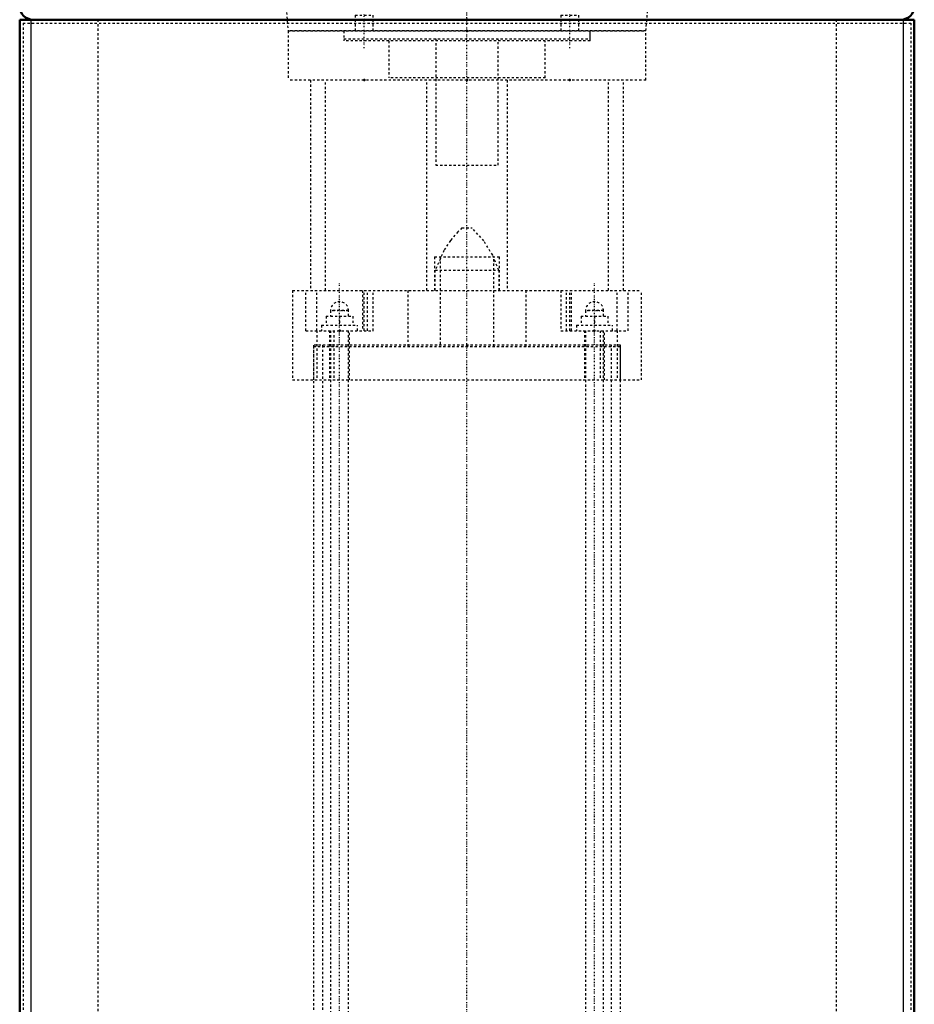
# Model space of a CAD drawing. Header units: millimetres. Extents: x -653 to 351, y -335 to 1145.
# Tile 3 of 4: x -200 to 200, y 105 to 545. Entities that reach past the tile are written whole.
import ezdxf

# ---------------------------------------------------------------- set-up
doc = ezdxf.new("R2010")
doc.units = ezdxf.units.MM
doc.linetypes.add('Center', pattern=[1.5, 0.45, -0.5, 0.05, -0.5])
doc.linetypes.add('Dashed', pattern=[2, 1, -1])
for name, color, linetype, lineweight in [('2d ConnectionPoints', 7, 'Continuous', 50), ('AM_0', 7, 'Continuous', 50), ('AM_4', 3, 'Continuous', 25), ('AM_7', 7, 'Center', 25), ('AM_9', 6, 'Dashed', 25)]:
    doc.layers.add(name, color=color, linetype=linetype, lineweight=lineweight)

# ---------------------------------------------------------------- blocks, each defined once
blk = doc.blocks.new('15_Control_cabinet_UG10342428_0_in_HSVP164161451021531101300230_1')
at = {"layer": 'AM_0'}
for p, q in [((-194, 1145), (194, 1145)), ((-200, 551), (-200, 1139)), ((200, 1139), (200, 551)), ((194, 545), (-194, 545))]:
    blk.add_line(p, q, dxfattribs=at)
for centre, start, end in [((-194, 1139), 90, 180), ((194, 1139), 360, 90), ((-194, 551), 180, 270), ((194, 551), 270, 360)]:
    blk.add_arc(centre, 6, start, end, dxfattribs=at)
at = {"layer": 'AM_7'}
for p, q in [((180, 1118.7), (180, 1131.3)), ((173.7, 1125), (186.3, 1125))]:
    blk.add_line(p, q, dxfattribs=at)
at = {"layer": 'AM_9'}
blk.add_circle((180, 1125), 6, dxfattribs=at)
blk = doc.blocks.new('16_SupportFrame_1UG1041933_0_in_HSVP164161451021531101300230_1')
at = {"layer": 'AM_0'}
for p, q in [((-200, 545), (200, 545)), ((-200, 545), (-200, -55)), ((200, 545), (200, -55)), ((-195, -55), (195, -55))]:
    blk.add_line(p, q, dxfattribs=at)
at = {"layer": 'AM_4'}
for p, q in [((-195, 545), (-195, -55)), ((195, 545), (195, -55))]:
    blk.add_line(p, q, dxfattribs=at)
at = {"layer": 'AM_9'}
for p, q in [((-198.5, 543.5), (-198.5, -53.5)), ((-198.5, 543.5), (198.5, 543.5)), ((-165, 545), (-165, -55)), ((165, 545), (165, -55)), ((198.5, 543.5), (198.5, -53.5)), ((-198.5, -53.5), (198.5, -53.5))]:
    blk.add_line(p, q, dxfattribs=at)
blk = doc.blocks.new('28_2463618060046G1_0_in_HSVP164161451021531101300230_1')
at = {"layer": 'AM_7'}
for p, q in [((-57, -62.25), (-57, 427.55)), ((57, -62.25), (57, 427.55)), ((-50, -118), (-50, -20.5)), ((50, -118), (50, -20.5))]:
    blk.add_line(p, q, dxfattribs=at)
blk = doc.blocks.new('29_Motorstool2_4_6130STC_130_1_0_in_HSVP164161451021531101300230_1')
at = {"layer": 'AM_7'}
blk.add_line((0, -29.3), (0, 900), dxfattribs=at)
blk = doc.blocks.new('32_Stud_431251_1_0_in_HSVP164161451021531101300230_1')
at = {"layer": 'AM_7'}
blk.add_line((52.8, 415), (61.2, 415), dxfattribs=at)
at = {"layer": 'AM_9'}
for p, q in [((61, 415), (53, 415)), ((53, 415), (53, 412.5)), ((61, 412.5), (61, 415)), ((51, 412.5), (63, 412.5)), ((51, 412.5), (51, 408.5)), ((57, 412.5), (57, 408.5)), ((63, 412.5), (63, 408.5)), ((49, 408.5), (65, 408.5)), ((49, 408.5), (49, 406)), ((53, 406), (53, -25)), ((61, -25), (61, 406)), ((65, 406), (65, 408.5))]:
    blk.add_line(p, q, dxfattribs=at)
blk.add_arc((57, 415), 4, 0, 180, dxfattribs=at)
blk = doc.blocks.new('33_Stud_431251_2_0_in_HSVP164161451021531101300230_1')
at = {"layer": 'AM_7'}
blk.add_line((-61.2, 415), (-52.8, 415), dxfattribs=at)
at = {"layer": 'AM_9'}
for p, q in [((-53, 415), (-61, 415)), ((-61, 415), (-61, 412.5)), ((-53, 412.5), (-53, 415)), ((-63, 412.5), (-51, 412.5)), ((-63, 412.5), (-63, 408.5)), ((-57, 412.5), (-57, 408.5)), ((-51, 412.5), (-51, 408.5)), ((-65, 408.5), (-49, 408.5)), ((-65, 408.5), (-65, 406)), ((-61, 406), (-61, -25)), ((-53, -25), (-53, 406)), ((-49, 406), (-49, 408.5))]:
    blk.add_line(p, q, dxfattribs=at)
blk.add_arc((-57, 415), 4, 0, 180, dxfattribs=at)
blk = doc.blocks.new('40_4bj1ya98lloinkuf97yk61jrj________0_in_HSVP164161451021531101300230_1')
at = {"layer": 'AM_7'}
for p, q in [((108.5, 700), (53.5, 700)), ((108.42, 695.5), (99.07, 695.5)), ((-45.96, 532.3), (-45.96, 547.7)), ((45.96, 532.3), (45.96, 547.7))]:
    blk.add_line(p, q, dxfattribs=at)
at = {"layer": 'AM_9'}
for p, q in [((-14, 880), (-14, 873.2)), ((-14, 880), (14, 880)), ((14, 873.2), (14, 880)), ((-87.85, 873.2), (-97, 864.05)), ((-87.85, 873.2), (87.85, 873.2)), ((97, 864.05), (87.85, 873.2)), ((99.5, 871), (99.5, 640)), ((99.5, 871), (108, 871)), ((108, 871), (108, 669.55)), ((-97, 864.05), (-97, 626)), ((-97, 864.05), (97, 864.05)), ((97, 719.19), (97, 864.05)), ((99.5, 863.3), (108, 863.3)), ((108, 832.4), (99.5, 832.4)), ((99.5, 827.6), (108, 827.6)), ((99.5, 719.55), (96.95, 719.37)), ((108, 697.9), (99.5, 697.9)), ((99.5, 693.1), (108, 693.1)), ((96.28, 684.68), (95.96, 686.92)), ((95.99, 686.68), (96.29, 684.66)), ((96.93, 680.63), (99.5, 680.45)), ((97, 626), (97, 680.89)), ((99.5, 675.86), (108, 675.86)), ((99.5, 670.41), (108, 670.41)), ((99.5, 640), (108, 640)), ((-97, 626), (97, 626)), ((-87.3, 626), (-80, 540)), ((80, 540), (87.3, 626)), ((-49.96, 547), (-49.96, 540)), ((-49.96, 547), (-41.96, 547)), ((-41.96, 540), (-41.96, 547)), ((41.96, 547), (41.96, 540)), ((41.96, 547), (49.96, 547)), ((49.96, 540), (49.96, 547)), ((-80, 540), (80, 540)), ((-55, 540), (-55, 536.5)), ((55, 536.5), (55, 540)), ((-55, 536.5), (55, 536.5)), ((-14, 536.5), (-14, 480)), ((14, 480), (14, 536.5)), ((-14, 480), (14, 480))]:
    blk.add_line(p, q, dxfattribs=at)
for points in [[(97, 719.37), (96.99, 719.32), (96.71, 717.86), (96.28, 715.33)], [(96.28, 715.33), (96.15, 714.47), (95.53, 709.43), (95.49, 708.96)], [(95.49, 690.99), (95.52, 690.71), (95.99, 686.68)], [(96.29, 684.66), (96.6, 682.79), (96.96, 680.82), (97, 680.63)]]:
    blk.add_lwpolyline(points, dxfattribs=at)
blk = doc.blocks.new('41_Motorstool2_4_6130STC_130_2_0_in_HSVP164161451021531101300230_1')
at = {"layer": 'AM_9'}
for p, q in [((-80, 540), (-80, 518)), ((80, 540), (-80, 540)), ((-55, 540), (-55, 535.5)), ((55, 535.5), (55, 540)), ((80, 518), (80, 540)), ((55, 535.5), (-55, 535.5)), ((-35, 535.5), (-35, 519)), ((35, 519), (35, 535.5)), ((80, 518), (-80, 518)), ((-70, 518), (-70, 424)), ((-63.25, 424), (-63.25, 518)), ((35, 519), (-35, 519)), ((-18.03, 424), (-18.03, 518)), ((18.03, 518), (18.03, 424)), ((63.25, 424), (63.25, 518)), ((70, 424), (70, 518)), ((-2.25, 452), (2.25, 452)), ((-14.5, 439), (-14.5, 424)), ((-14.5, 439), (14.5, 439)), ((-12, 439), (-12, 399)), ((12, 399), (12, 439)), ((14.5, 424), (14.5, 439)), ((-14.19, 424), (-14.19, 433)), ((-14.19, 433), (14.19, 433)), ((14.19, 433), (14.19, 424)), ((-78, 424), (-78, 384)), ((-78, 424), (78, 424)), ((-72.04, 406), (-72.04, 424)), ((-67.12, 406), (-67.12, 424)), ((-46.71, 424), (-46.71, 406)), ((-45.93, 406), (-45.93, 424)), ((-44.5, 406), (-44.5, 424)), ((-42, 406), (-42, 424)), ((-26.5, 424), (-26.5, 399)), ((26.5, 399), (26.5, 424)), ((42, 424), (42, 406)), ((44.5, 406), (44.5, 424)), ((45.93, 406), (45.93, 424)), ((46.71, 406), (46.71, 424)), ((67.12, 406), (67.12, 424)), ((72.04, 406), (72.04, 424)), ((78, 384), (78, 424)), ((-72.04, 406), (-42, 406)), ((-67.15, 406), (-67.15, 384)), ((-61.5, 406), (-61.5, 384)), ((-59.57, 406), (-59.57, 384)), ((-52.5, 384), (-52.5, 406)), ((42, 406), (72.04, 406)), ((52.5, 406), (52.5, 384)), ((59.57, 406), (59.57, 384)), ((61.5, 384), (61.5, 406)), ((67.15, 406), (67.15, 384)), ((-68.6, 399), (-68.6, 384)), ((-68.6, 399), (68.6, 399)), ((68.6, 384), (68.6, 399)), ((-78, 384), (78, 384))]:
    blk.add_line(p, q, dxfattribs=at)
for points in [[(-2.25, 452), (-4.1, 450.19), (-7.45, 446.26), (-10.33, 441.9), (-14.19, 433)], [(14.19, 433), (11.48, 439.75), (7.56, 446.11), (2.25, 452)]]:
    blk.add_lwpolyline(points, dxfattribs=at)
blk = doc.blocks.new('42_Movitec_B_Pump_Mantal_137_2354_0_in_HSVP164161451021531101300230_1')
at = {"layer": 'AM_9'}
for p, q in [((68.6, 399.5), (-68.6, 399.5)), ((-68.6, 399.5), (-68.6, 45)), ((-64.6, 399.5), (-64.6, 45)), ((64.6, 45), (64.6, 399.5)), ((68.6, 45), (68.6, 399.5)), ((68.6, 45), (-68.6, 45))]:
    blk.add_line(p, q, dxfattribs=at)

msp = doc.modelspace()

# ---------------------------------------------------------------- linework, layer by layer
at = {"layer": '2d ConnectionPoints'}
for p in [(0, 545), (0, 545), (0, 545), (0, 545), (0, 545), (0, 545), (0, 545), (0, 545), (0, 545), (0, 545), (0, 540), (-45.962, 518), (0, 518), (45.962, 518), (-57, 406), (-57, 406), (-57, 406), (57, 406), (0, 399), (0, 399), (0, 399)]:
    msp.add_point(p, dxfattribs=at)

# ---------------------------------------------------------------- block references
for name in ['15_Control_cabinet_UG10342428_0_in_HSVP164161451021531101300230_1', '29_Motorstool2_4_6130STC_130_1_0_in_HSVP164161451021531101300230_1', '40_4bj1ya98lloinkuf97yk61jrj________0_in_HSVP164161451021531101300230_1', '16_SupportFrame_1UG1041933_0_in_HSVP164161451021531101300230_1', '41_Motorstool2_4_6130STC_130_2_0_in_HSVP164161451021531101300230_1', '28_2463618060046G1_0_in_HSVP164161451021531101300230_1', '33_Stud_431251_2_0_in_HSVP164161451021531101300230_1', '32_Stud_431251_1_0_in_HSVP164161451021531101300230_1', '42_Movitec_B_Pump_Mantal_137_2354_0_in_HSVP164161451021531101300230_1']:
    msp.add_blockref(name, (0, 0))

doc.saveas('drawing.dxf')
